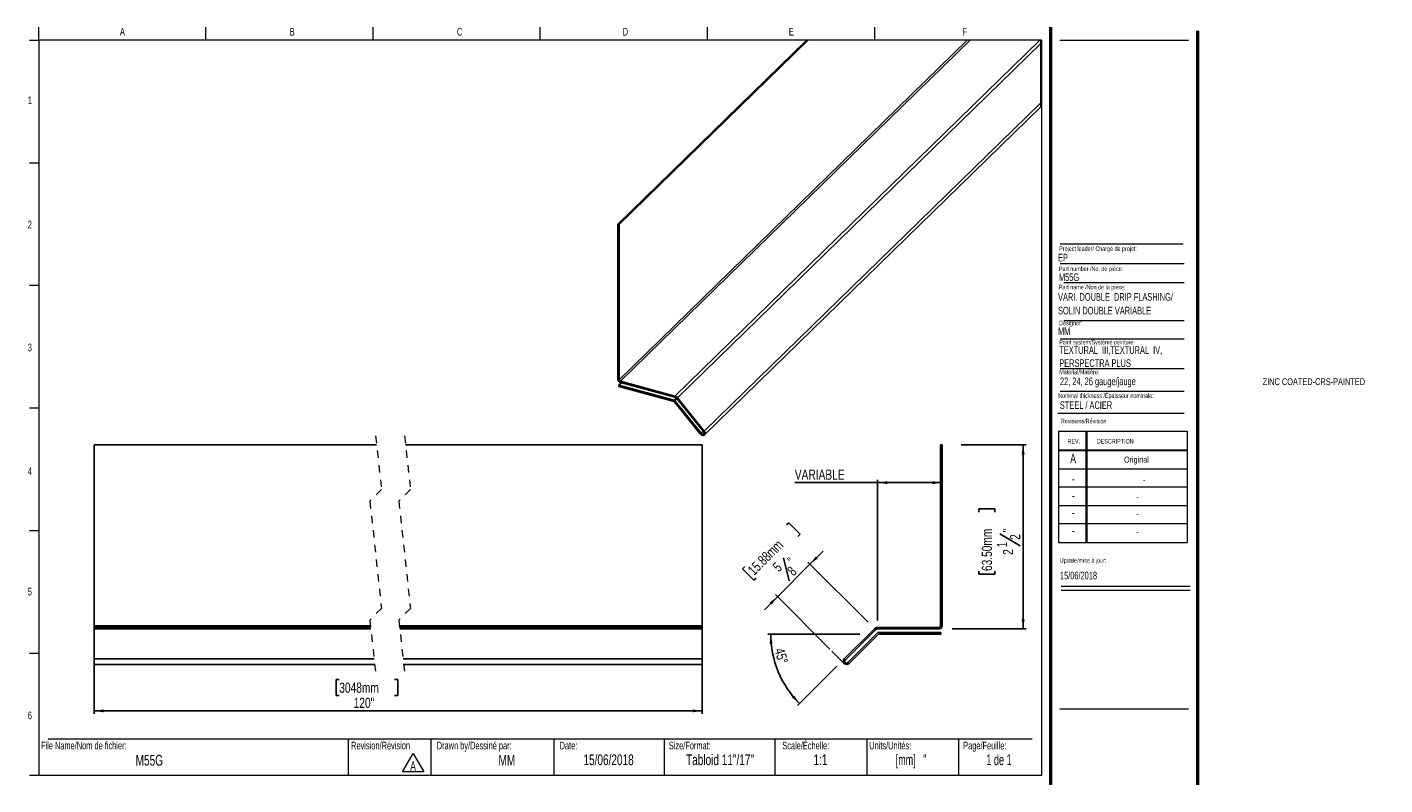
# Model space of a CAD drawing. Header units: inches. Extents: x 0.5 to 18.9, y 0.4 to 10.7.
import ezdxf

# ---------------------------------------------------------------- set-up
doc = ezdxf.new("R2010")
doc.units = ezdxf.units.IN
doc.header["$MEASUREMENT"] = 0
doc.linetypes.add('HIDDEN', pattern=[0.075, 0.05, -0.025])
doc.layers.add('FORMAT', color=7, linetype='Continuous')
doc.styles.add('SLDTEXTSTYLE0', font='TXT', dxfattribs={"width": 0.7})
doc.styles.add('SLDTEXTSTYLE1', font='TXT', dxfattribs={"width": 0.633333})
doc.styles.add('SLDTEXTSTYLE2', font='TXT', dxfattribs={"width": 0.625})
doc.styles.add('SLDTEXTSTYLE3', font='TXT', dxfattribs={"width": 0.75})
doc.dimstyles.new('SLDDIMSTYLE0', dxfattribs={"dimtxt": 0.137795, "dimasz": 0.13, "dimexe": 0, "dimexo": 0.0625, "dimgap": 0.034449, "dimtad": 1, "dimdec": 6, "dimrnd": 1e-09, "dimzin": 12, "dimdsep": 46, "dimlunit": 5, "dimtxsty": 'SLDTEXTSTYLE3', "dimsah": 1, "dimcen": 0.09, "dimadec": 0, "dimazin": 3, "dimtfac": 1, "dimtdec": 1, "dimtmove": 0, "dimatfit": 0, "dimfxl": 1, "dimfrac": 2, "dimtolj": 1, "dimtzin": 12, "dimarcsym": 0})
doc.dimstyles.new('SLDDIMSTYLE1', dxfattribs={"dimtxt": 0.137795, "dimasz": 0.13, "dimexe": 0, "dimexo": 0.0625, "dimgap": 0.034449, "dimtad": 1, "dimdec": 6, "dimrnd": 1e-09, "dimzin": 12, "dimdsep": 46, "dimlunit": 5, "dimtxsty": 'SLDTEXTSTYLE3', "dimsah": 1, "dimcen": 0.09, "dimadec": 0, "dimazin": 3, "dimtfac": 1, "dimtdec": 1, "dimtofl": 0, "dimtmove": 0, "dimatfit": 3, "dimfxl": 1, "dimfrac": 2, "dimtolj": 1, "dimtzin": 12, "dimarcsym": 0})
doc.dimstyles.new('SLDDIMSTYLE2', dxfattribs={"dimtxt": 0.137795, "dimasz": 0.13, "dimexe": 0, "dimexo": 0.0625, "dimgap": 0.034449, "dimtad": 1, "dimdec": 1, "dimrnd": 1e-09, "dimzin": 12, "dimdsep": 46, "dimlunit": 5, "dimtxsty": 'SLDTEXTSTYLE3', "dimsah": 1, "dimcen": 0.09, "dimadec": 0, "dimazin": 3, "dimtfac": 1, "dimtdec": 1, "dimtofl": 0, "dimtmove": 0, "dimatfit": 3, "dimfxl": 1, "dimfrac": 2, "dimtolj": 1, "dimtzin": 12, "dimarcsym": 0})
doc.dimstyles.new('SLDDIMSTYLE3', dxfattribs={"dimtxt": 0.137795, "dimasz": 0.13, "dimexe": 0, "dimexo": 0.0625, "dimgap": 0.034449, "dimtad": 1, "dimdec": 4, "dimzin": 12, "dimdsep": 46, "dimlunit": 5, "dimtxsty": 'SLDTEXTSTYLE3', "dimsah": 1, "dimcen": 0.09, "dimazin": 3, "dimtfac": 1, "dimtofl": 0, "dimtmove": 0, "dimatfit": 3, "dimfxl": 1, "dimfrac": 2, "dimtolj": 1, "dimtzin": 12, "dimarcsym": 0})

# ---------------------------------------------------------------- blocks, each defined once
blk = doc.blocks.new('SW_NOTE_0')
at = {"color": 0, "linetype": 'Continuous', "lineweight": 0}
for p, q in [((-0.097, 0.017), (0.049, 0.27)), ((0.049, 0.27), (0.195, 0.017)), ((0.195, 0.017), (-0.097, 0.017))]:
    blk.add_line(p, q, dxfattribs=at)
at = {"color": 0, "linetype": 'Continuous', "lineweight": 0, "insert": (0.049, 0.161), "char_height": 0.125, "attachment_point": 2, "style": 'SLDTEXTSTYLE0'}
blk.add_mtext('A', dxfattribs=at)
blk = doc.blocks.new('SW_NOTE_1')
at = {"layer": 'FORMAT', "color": 0, "char_height": 0.10417, "attachment_point": 1, "style": 'SLDTEXTSTYLE0'}
for s, insert in [('TEXTURAL  III,TEXTURAL  IV,', (0, 0.134)), ('PERSPECTRA PLUS', (0, -0.044))]:
    blk.add_mtext(s, dxfattribs=dict(at, insert=insert))
blk = doc.blocks.new('_D')
at = {"layer": 'FORMAT'}
for p, q in [((10.787, 3.926), (10.817, 3.956)), ((10.817, 3.956), (10.971, 3.801)), ((10.971, 3.801), (10.942, 3.771)), ((11.106, 3.392), (11.283, 3.569)), ((10.219, 3.359), (10.19, 3.329)), ((10.19, 3.329), (10.344, 3.174)), ((11.106, 3.392), (10.664, 2.95)), ((10.744, 3.478), (10.822, 3.166)), ((11.895, 2.603), (11.078, 3.42)), ((10.344, 3.174), (10.374, 3.204)), ((11.375, 2.239), (10.636, 2.978)), ((10.664, 2.95), (10.487, 2.773))]:
    blk.add_line(p, q, dxfattribs=at)
for points in [[(11.106, 3.392), (11.212, 3.47), (11.184, 3.498)], [(10.664, 2.95), (10.558, 2.872), (10.586, 2.844)]]:
    blk.add_solid(points, dxfattribs=at)
at = {"layer": 'FORMAT', "attachment_point": 1, "rotation": 45, "style": 'SLDTEXTSTYLE3'}
for s, insert, char_height in [('15.88mm', (10.248, 3.329), 0.1378), ('"', (10.787, 3.462), 0.138), ('5', (10.586, 3.375), 0.138), ('8', (10.784, 3.321), 0.138)]:
    blk.add_mtext(s, dxfattribs=dict(at, insert=insert, char_height=char_height))
blk = doc.blocks.new('_D_1')
at = {"layer": 'FORMAT'}
for p, q in [((13.159, 5.013), (14.042, 5.013)), ((14.003, 5.013), (14.003, 2.513)), ((13.399, 4.101), (13.399, 4.143)), ((13.399, 4.143), (13.618, 4.143)), ((13.618, 4.143), (13.618, 4.101)), ((13.687, 3.805), (13.962, 3.64)), ((13.399, 3.299), (13.399, 3.257)), ((13.399, 3.257), (13.618, 3.257)), ((13.618, 3.257), (13.618, 3.299)), ((13.037, 2.513), (14.042, 2.513))]:
    blk.add_line(p, q, dxfattribs=at)
for points in [[(14.003, 5.013), (13.983, 4.883), (14.023, 4.883)], [(14.003, 2.513), (14.023, 2.643), (13.983, 2.643)]]:
    blk.add_solid(points, dxfattribs=at)
at = {"layer": 'FORMAT', "attachment_point": 1, "rotation": 90, "style": 'SLDTEXTSTYLE3'}
for s, insert, char_height in [('63.50mm', (13.441, 3.299), 0.1378), ('"', (13.727, 3.824), 0.138), ('1', (13.647, 3.621), 0.138), ('2', (13.825, 3.723), 0.138), ('2', (13.729, 3.519), 0.138)]:
    blk.add_mtext(s, dxfattribs=dict(at, insert=insert, char_height=char_height))
blk = doc.blocks.new('_D_2')
at = {"layer": 'FORMAT'}
for p, q in [((12.025, 4.501), (10.9, 4.501)), ((12.025, 2.627), (12.025, 4.54)), ((12.9, 4.501), (12.025, 4.501))]:
    blk.add_line(p, q, dxfattribs=at)
for points in [[(12.025, 4.501), (12.155, 4.481), (12.155, 4.521)], [(12.9, 4.501), (12.77, 4.521), (12.77, 4.481)]]:
    blk.add_solid(points, dxfattribs=at)
at = {"layer": 'FORMAT', "insert": (10.9, 4.679), "char_height": 0.1378, "attachment_point": 1, "style": 'SLDTEXTSTYLE3'}
blk.add_mtext('VARIABLE', dxfattribs=at)
blk = doc.blocks.new('_D_3')
at = {"layer": 'FORMAT'}
for p, q in [((11.782, 2.443), (10.533, 2.443)), ((11.471, 2.004), (10.936, 1.469))]:
    blk.add_line(p, q, dxfattribs=at)
blk.add_arc((11.91, 2.443), 1.338, 180, 225, dxfattribs=at)
for points in [[(10.572, 2.443), (10.558, 2.312), (10.598, 2.314)], [(10.964, 1.497), (10.892, 1.606), (10.862, 1.579)]]:
    blk.add_solid(points, dxfattribs=at)
at = {"layer": 'FORMAT', "insert": (10.755, 2.265), "char_height": 0.1378, "attachment_point": 1, "rotation": 285.5724, "style": 'SLDTEXTSTYLE3'}
blk.add_mtext('45°', dxfattribs=at)
blk = doc.blocks.new('_D_4')
at = {"layer": 'FORMAT'}
for p, q in [((1.377, 2.462), (1.377, 1.359)), ((9.64, 2.462), (9.64, 1.359)), ((4.709, 1.823), (4.667, 1.823)), ((4.667, 1.823), (4.667, 1.605)), ((5.461, 1.823), (5.503, 1.823)), ((5.503, 1.823), (5.503, 1.605)), ((4.667, 1.605), (4.709, 1.605)), ((5.503, 1.605), (5.461, 1.605)), ((1.377, 1.398), (9.64, 1.398))]:
    blk.add_line(p, q, dxfattribs=at)
for points in [[(1.377, 1.398), (1.507, 1.378), (1.507, 1.418)], [(9.64, 1.398), (9.51, 1.418), (9.51, 1.378)]]:
    blk.add_solid(points, dxfattribs=at)
at = {"layer": 'FORMAT', "char_height": 0.1378, "attachment_point": 1, "style": 'SLDTEXTSTYLE3'}
for s, insert in [('3048mm', (4.709, 1.782)), ('120"', (4.904, 1.576))]:
    blk.add_mtext(s, dxfattribs=dict(at, insert=insert))

msp = doc.modelspace()

# ---------------------------------------------------------------- linework, layer by layer
at = {"color": 7, "linetype": 'Continuous', "lineweight": 18}
for p, q in [((0.6262516, 10.5170732), (0.6262516, 10.6939449)), ((2.8970849, 10.5170732), (2.8970849, 10.6939449)), ((5.1679183, 10.5170732), (5.1679183, 10.6939449)), ((7.4387516, 10.5170732), (7.4387516, 10.6939449)), ((9.7095849, 10.6939449), (9.7095849, 10.5170732)), ((11.9804183, 10.6939449), (11.9804183, 10.5170732)), ((0.5012516, 10.5170732), (0.6262516, 10.5170732)), ((14.2512516, 10.5170732), (0.6262516, 10.5170732)), ((0.6262516, 10.5170732), (0.6262516, 0.5170732)), ((14.2512516, 10.5170732), (14.2512516, 0.5170732)), ((14.5012516, 10.5170732), (16.2512516, 10.5170732)), ((0.5012516, 8.8504065), (0.6262516, 8.8504065)), ((14.5052809, 7.4796461), (16.192868, 7.4796461)), ((14.5578273, 7.2228331), (16.192868, 7.2228331)), ((0.5012516, 7.1837398), (0.6262516, 7.1837398)), ((14.5578273, 6.7072972), (16.192868, 6.7072972)), ((14.5052809, 6.4574028), (16.192868, 6.4574028)), ((14.5052809, 6.0531641), (16.192868, 6.0531641)), ((14.5052809, 5.7453132), (16.192868, 5.7453132)), ((0.5012516, 5.5170732), (0.6262516, 5.5170732)), ((14.4754278, 5.446808), (16.192868, 5.446808)), ((14.4811999, 5.1987495), (16.2311999, 5.1987495)), ((14.4811999, 5.1987495), (14.4811999, 3.6887495)), ((14.8561999, 5.1987495), (14.8561999, 3.6887495)), ((14.8661999, 5.1987495), (14.8661999, 3.6887495)), ((16.2311999, 5.1987495), (16.2311999, 3.6887495)), ((14.4811999, 4.9487495), (16.2311999, 4.9487495)), ((14.4811999, 4.9387495), (16.2311999, 4.9387495)), ((14.4811999, 4.6887495), (16.2311999, 4.6887495)), ((16.2311999, 4.4387495), (14.4811999, 4.4387495)), ((14.4811999, 4.1887495), (16.2311999, 4.1887495)), ((16.2311999, 3.9387495), (14.4811999, 3.9387495)), ((0.5012516, 3.8504065), (0.6262516, 3.8504065)), ((14.4811999, 3.6887495), (16.2311999, 3.6887495)), ((14.5215385, 3.094666), (16.2715385, 3.094666)), ((14.5215385, 3.0386495), (16.2715385, 3.0386495)), ((0.5012516, 2.1837398), (0.6262516, 2.1837398)), ((0.7512516, 1.0170732), (14.1262516, 1.0170732)), ((4.8316802, 1.0170732), (4.8316802, 0.5170732)), ((5.9539324, 1.0170732), (5.9539324, 0.5170732)), ((7.6262516, 1.0170732), (7.6262516, 0.5170732)), ((9.1262516, 1.0170732), (9.1262516, 0.5170732)), ((10.6262516, 1.0170732), (10.6262516, 0.5170732)), ((11.8762516, 1.0170732), (11.8762516, 0.5170732)), ((13.1262516, 1.0170732), (13.1262516, 0.5170732)), ((0.6262516, 0.5170732), (0.5012516, 0.5170732)), ((14.2512516, 0.5170732), (0.6262516, 0.5170732))]:
    msp.add_line(p, q, dxfattribs=at)
at = {"color": 7, "linetype": 'Continuous', "lineweight": 50}
for p, q in [((14.3762516, 10.6939449), (14.3762516, 0.3920732)), ((16.3762516, 0.3920732), (16.3762516, 10.6420732))]:
    msp.add_line(p, q, dxfattribs=at)
at = {"color": 7, "linetype": 'Continuous', "lineweight": 25}
for p, q in [((8.495836, 8.0142523), (11.0601217, 10.5170725)), ((8.513525, 5.9002727), (13.243705, 10.5170725)), ((8.513525, 8.0094464), (11.0827339, 10.5170725)), ((8.5306555, 5.8790145), (13.2826147, 10.5170725)), ((9.2697015, 5.6781586), (14.2274492, 10.5170725)), ((9.3072242, 5.652897), (14.2423081, 10.4696915)), ((9.6699443, 5.202774), (14.2423081, 9.6655404)), ((9.6732343, 5.1509438), (14.2423081, 9.6104999)), ((8.495836, 8.0142523), (8.495836, 5.905081)), ((8.495836, 8.0142523), (8.513525, 8.0094464)), ((8.513525, 8.0094464), (8.513525, 5.9002727)), ((8.5084797, 5.8250394), (8.5428252, 5.8585635)), ((8.5084797, 5.8078972), (8.5084797, 5.8250394)), ((9.2587121, 5.6211423), (8.5084797, 5.8250394)), ((9.2587121, 5.6040001), (8.5084797, 5.8078972)), ((8.5306555, 5.8790145), (9.2697015, 5.6781586)), ((8.5306555, 5.8618723), (9.2697015, 5.661014)), ((9.6136601, 5.1635218), (9.2587121, 5.6040001)), ((9.6261677, 5.1722442), (9.2712197, 5.6127225)), ((9.2947166, 5.6441722), (9.6574367, 5.1940515)), ((9.3072242, 5.652897), (9.6699443, 5.202774)), ((1.3772758, 5.0128598), (5.2168006, 5.0128598)), ((1.3772758, 5.0128598), (1.3772758, 2.5522298)), ((5.6105043, 5.0128598), (9.6397831, 5.0128598)), ((9.6397831, 5.0128598), (9.6397831, 2.5522298)), ((12.9001917, 5.0128598), (12.8801917, 5.0128598)), ((12.8801917, 5.0128598), (12.8801917, 2.5522298)), ((12.9001917, 5.0128598), (12.9001917, 2.5522298)), ((1.3772758, 2.5522298), (5.1333165, 2.5522298)), ((1.3772758, 2.5522298), (1.3772758, 2.5328598)), ((1.3772758, 2.5328598), (5.135405, 2.5328598)), ((1.3772758, 2.5328598), (1.3772758, 2.5152861)), ((1.3772758, 2.5152861), (5.1373011, 2.5152861)), ((1.3772758, 2.5152861), (1.3772758, 2.1051642)), ((5.5270155, 2.5522298), (9.6397831, 2.5522298)), ((5.529104, 2.5328598), (9.6397831, 2.5328598)), ((5.5310001, 2.5152861), (9.6397831, 2.5152861)), ((9.6397831, 2.5522298), (9.6397831, 2.5328598)), ((9.6397831, 2.5328598), (9.6397831, 2.5152861)), ((9.6397831, 2.5152861), (9.6397831, 2.1051642)), ((11.9827652, 2.5152861), (11.5726433, 2.1051642)), ((11.9969074, 2.501144), (11.5867854, 2.0910221)), ((11.6221408, 2.0556667), (12.0234759, 2.4570019)), ((11.636283, 2.0415246), (12.0376181, 2.4428597)), ((12.8608216, 2.5328597), (12.0251917, 2.5328597)), ((12.8608216, 2.5128597), (12.0251917, 2.5128597)), ((12.0376181, 2.4628597), (12.8858959, 2.4628597)), ((12.0376181, 2.4428597), (12.8858959, 2.4428597)), ((12.8858959, 2.4428597), (12.8858959, 2.4628597)), ((1.3772758, 2.1051642), (1.3772758, 2.0283444)), ((1.3772758, 2.1051642), (5.1815447, 2.1051642)), ((5.5752437, 2.1051642), (9.6397831, 2.1051642)), ((9.6397831, 2.1051642), (9.6397831, 2.0283444)), ((1.3772758, 2.0283444), (5.189833, 2.0283444)), ((5.583532, 2.0283444), (9.6397831, 2.0283444))]:
    msp.add_line(p, q, dxfattribs=at)
at = {"color": 8, "linetype": 'Continuous', "lineweight": 25}
for p, q in [((9.2587121, 5.6211423), (9.2887397, 5.6504518)), ((9.2712197, 5.6127225), (9.2985581, 5.6394062)), ((9.6261677, 5.1722442), (9.6535061, 5.1989278))]:
    msp.add_line(p, q, dxfattribs=at)
at = {"color": 7, "linetype": 'HIDDEN', "lineweight": 18}
for p, q in [((5.2033166, 5.1378597), (5.2820568, 4.4079711)), ((5.5970174, 5.1378597), (5.6757576, 4.4079711)), ((5.2820568, 4.4079711), (5.1245765, 4.2504908)), ((5.1245765, 4.2504908), (5.2820568, 2.7907134)), ((5.6757576, 4.4079711), (5.5182773, 4.2504908)), ((5.5182773, 4.2504908), (5.6757576, 2.7907134)), ((5.2820568, 2.7907134), (5.1245765, 2.6332331)), ((5.6757576, 2.7907134), (5.5182773, 2.6332331)), ((5.1245765, 2.6332331), (5.2033166, 1.9033444)), ((5.5182773, 2.6332331), (5.5970174, 1.9033444))]:
    msp.add_line(p, q, dxfattribs=at)
at = {"color": 7, "linetype": 'Continuous', "lineweight": 18, "flags": 128}
msp.add_lwpolyline([(14.2423081, 9.6104999), (14.2423081, 9.6655404), (14.2423081, 10.4696915), (14.2423081, 10.5170725), (14.2274492, 10.5170725), (13.2826147, 10.5170725), (13.243705, 10.5170725), (11.0827339, 10.5170725), (11.0601217, 10.5170725)], dxfattribs=at)
at = {"color": 7, "linetype": 'Continuous', "lineweight": 25, "flags": 128}
for points in [[(9.6699443, 5.202774), (9.6785705, 5.1879151), (9.6816001, 5.172331), (9.6785705, 5.158392), (9.6699443, 5.148224), (9.6570331, 5.1433712), (9.641801, 5.144575), (9.6265714, 5.1516501), (9.6136601, 5.1635218)], [(9.6574367, 5.1940515), (9.6622285, 5.1857961), (9.6639111, 5.1771393), (9.6622285, 5.1693954), (9.6574367, 5.1637447), (9.650263, 5.1610507), (9.641801, 5.1617172), (9.6333414, 5.1656478), (9.6261677, 5.1722442)]]:
    msp.add_lwpolyline(points, dxfattribs=at)
at = {"color": 7, "linetype": 'Continuous', "lineweight": 25}
for centre, radius, start, end in [((8.5435611, 5.907906), 0.0478086, 183.38765068, 254.33911958), ((8.5370048, 5.9016621), 0.0235208, 183.38656776, 254.33914372), ((9.2517868, 5.5973547), 0.0247752, 38.33744999, 73.76797819), ((9.2489176, 5.6067886), 0.0743347, 38.33670321, 73.76379348), ((9.25586, 5.6134569), 0.0495304, 38.32557359, 73.77245746), ((12.0251917, 2.4728597), 0.06, 90, 135), ((12.0251917, 2.4728597), 0.04, 90, 135), ((12.0376181, 2.4428597), 0.02, 90, 135), ((12.8608216, 2.5522298), 0.0393701, 270, 0), ((12.8608216, 2.5522298), 0.0193701, 270, 0), ((11.6044631, 2.0733444), 0.045, 135, 315), ((11.6044631, 2.0733444), 0.025, 135, 315)]:
    msp.add_arc(centre, radius, start, end, dxfattribs=at)
at = {"layer": 'FORMAT', "color": 250, "lineweight": 18, "true_color": 0x454545}
msp.add_line((14.5052809, 7.7477891), (16.1756542, 7.7477891), dxfattribs=at)
at = {"layer": 'FORMAT', "lineweight": 18}
for p, q in [((11.5726433, 2.0415246), (11.4030672, 2.2111008)), ((14.5012516, 1.4265536), (16.2512516, 1.4265536))]:
    msp.add_line(p, q, dxfattribs=at)

# ---------------------------------------------------------------- block references
at = {"color": 7, "linetype": 'Continuous', "lineweight": 0}
msp.add_blockref('SW_NOTE_0', (5.6629239, 0.5500403), dxfattribs=at)
at = {"layer": 'FORMAT'}
msp.add_blockref('SW_NOTE_1', (14.4936793, 6.2219515), dxfattribs=at)

# ---------------------------------------------------------------- texts
at = {"color": 7, "linetype": 'Continuous', "lineweight": 0}
for s, insert, char_height, attachment_point, style in [('A', (1.7614258, 10.6839024), 0.1041667, 2, 'SLDTEXTSTYLE0'), ('B', (4.0695891, 10.6839024), 0.1041667, 2, 'SLDTEXTSTYLE0'), ('C', (6.3441318, 10.6839024), 0.1041667, 2, 'SLDTEXTSTYLE0'), ('D', (8.5974733, 10.6839024), 0.1041667, 2, 'SLDTEXTSTYLE0'), ('E', (10.8526565, 10.6839024), 0.1041667, 2, 'SLDTEXTSTYLE0'), ('F', (13.2074254, 10.6839024), 0.1041667, 2, 'SLDTEXTSTYLE0'), ('1', (0.5037246, 9.7518248), 0.1041667, 2, 'SLDTEXTSTYLE0'), ('2', (0.5037246, 8.0618626), 0.1041667, 2, 'SLDTEXTSTYLE0'), ('EP', (14.4770103, 7.6126145), 0.10416667, 1, 'SLDTEXTSTYLE0'), ('Project leader/ Chargé de projet:', (14.4927736, 7.7128037), 0.0625, 1, 'SLDTEXTSTYLE0'), ('Part number /No. de pièce:', (14.4892638, 7.4395042), 0.0625, 1, 'SLDTEXTSTYLE0'), ('M55G', (14.4892638, 7.3462932), 0.10416667, 1, 'SLDTEXTSTYLE0'), ('Designer:', (14.4927736, 6.7027068), 0.0625, 1, 'SLDTEXTSTYLE0'), ('MM', (14.4770103, 6.6115619), 0.10416667, 1, 'SLDTEXTSTYLE0'), ('3', (0.5037246, 6.3910002), 0.1041667, 2, 'SLDTEXTSTYLE0'), ('Paint system/Système peinture:', (14.4936793, 6.4423393), 0.0625, 1, 'SLDTEXTSTYLE0'), ('ZINC COATED-CRS-PAINTED', (17.2579034, 5.920721), 0.09375, 1, 'SLDTEXTSTYLE0'), ('Nominal thickness /Épaisseur nominale:', (14.4802784, 5.7152135), 0.0625, 1, 'SLDTEXTSTYLE0'), ('STEEL / ACIER', (14.5019361, 5.6065758), 0.104166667, 1, 'SLDTEXTSTYLE0'), ('Revisions/Révision', (14.5156012, 5.3694188), 0.0625, 1, 'SLDTEXTSTYLE0'), ('REV.', (14.6062312, 5.0951297), 0.0625, 1, 'SLDTEXTSTYLE0'), ('DESCRIPTION', (15.0041424, 5.0951297), 0.0625, 1, 'SLDTEXTSTYLE0'), ('A', (14.6820414, 4.8942809), 0.125, 2, 'SLDTEXTSTYLE0'), ('Original', (15.5419694, 4.8554617), 0.08333333, 2, 'SLDTEXTSTYLE0'), ('4', (0.5037246, 4.7085424), 0.1041667, 2, 'SLDTEXTSTYLE0'), ('-', (14.6833579, 4.6174037), 0.125, 2, 'SLDTEXTSTYLE0'), ('-', (15.6471739, 4.5785845), 0.0833333, 2, 'SLDTEXTSTYLE0'), ('-', (14.6833579, 4.3881653), 0.125, 2, 'SLDTEXTSTYLE0'), ('-', (15.5556728, 4.3493461), 0.0833333, 2, 'SLDTEXTSTYLE0'), ('-', (14.6833579, 4.1569001), 0.125, 2, 'SLDTEXTSTYLE0'), ('-', (15.5556728, 4.118081), 0.0833333, 2, 'SLDTEXTSTYLE0'), ('-', (14.6833579, 3.9142956), 0.125, 2, 'SLDTEXTSTYLE0'), ('-', (15.5556728, 3.8754764), 0.0833333, 2, 'SLDTEXTSTYLE0'), ('Update/mise à jour:', (14.5009021, 3.4746831), 0.0625, 1, 'SLDTEXTSTYLE0'), ('15/06/2018', (14.5029298, 3.2903145), 0.10416667, 1, 'SLDTEXTSTYLE0'), ('5', (0.5037246, 3.0715769), 0.1041667, 2, 'SLDTEXTSTYLE0'), ('6', (0.5037246, 1.3878409), 0.1041667, 2, 'SLDTEXTSTYLE0'), ('File Name/Nom de fichier:', (0.6549319, 0.9786785), 0.104166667, 1, 'SLDTEXTSTYLE0'), ('Revision/Révision', (4.8700984, 0.9786785), 0.104166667, 1, 'SLDTEXTSTYLE0'), ('Drawn by/Dessiné par:', (6.0332993, 0.9786785), 0.104166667, 1, 'SLDTEXTSTYLE0'), ('Date:', (7.7035091, 0.9786785), 0.10416667, 1, 'SLDTEXTSTYLE0'), ('Size/Format:', (9.1875093, 0.9786785), 0.104166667, 1, 'SLDTEXTSTYLE0'), ('Scale/Échelle:', (10.7293877, 0.9786785), 0.104166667, 1, 'SLDTEXTSTYLE0'), ('Units/Unités:', (11.9111167, 0.9786785), 0.104166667, 1, 'SLDTEXTSTYLE0'), ('Page/Feuille:', (13.1879976, 0.9786785), 0.104166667, 1, 'SLDTEXTSTYLE0'), ('M55G', (2.1277234, 0.7993968), 0.14583333, 2, 'SLDTEXTSTYLE0'), ('MM', (6.9863934, 0.7993968), 0.14583333, 2, 'SLDTEXTSTYLE0'), ('15/06/2018', (8.3687858, 0.805962), 0.14583333, 2, 'SLDTEXTSTYLE0'), ('Tabloid 11"/17"', (9.8831067, 0.805962), 0.145833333, 2, 'SLDTEXTSTYLE0'), ('1:1', (11.2474421, 0.805962), 0.14583333, 2, 'SLDTEXTSTYLE0'), ('[mm]   "', (12.4789981, 0.805962), 0.14583333, 2, 'SLDTEXTSTYLE2'), ('1 de 1', (13.6742198, 0.805962), 0.14583333, 2, 'SLDTEXTSTYLE1')]:
    msp.add_mtext(s, dxfattribs=dict(at, insert=insert, char_height=char_height, attachment_point=attachment_point, style=style))
at = {"layer": 'FORMAT', "attachment_point": 1, "style": 'SLDTEXTSTYLE0'}
for s, insert, char_height in [('Part name /Non de la pièce:', (14.4892638, 7.1904184), 0.0625), ('VARI. DOUBLE  DRIP FLASHING/', (14.4770103, 7.0784856), 0.104166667), ('SOLIN DOUBLE VARIABLE', (14.4770103, 6.8922265), 0.104166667), ('Material/Matière:', (14.4936793, 6.0368173), 0.0625), ('22, 24, 26 gauge/jauge', (14.503118, 5.9304258), 0.104166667)]:
    msp.add_mtext(s, dxfattribs=dict(at, insert=insert, char_height=char_height))

# ---------------------------------------------------------------- dimensions: what is measured, and where the dimension line sits
at = {"layer": 'FORMAT'}
dim = msp.add_linear_dim(base=(12.0251917, 4.5009406), p1=(12.9001917, 5.0128597), p2=(12.0251917, 2.5128597), text='VARIABLE', dimstyle='SLDDIMSTYLE2', dxfattribs=at)
dim.commit()
dim.dimension.update_dxf_attribs({"geometry": '_D_2', "text_midpoint": (11.3213972, 4.5009406), "dimtype": 160})
for base, p1, p2, angle, dimstyle, picture, middle in [((14.0025539, 2.5128597), (12.9001917, 5.0128597), (12.8608216, 2.5128597), 90, 'SLDDIMSTYLE1', '_D_1', (14.0025539, 3.7001546)), ((10.6639067, 2.9502613), (12.0251917, 2.4728597), (11.4030672, 2.2111008), 45, 'SLDDIMSTYLE0', '_D', (10.9295419, 3.2158965))]:
    dim = msp.add_linear_dim(base=base, p1=p1, p2=p2, angle=angle, dimstyle=dimstyle, dxfattribs=at)
    dim.commit()
    dim.dimension.update_dxf_attribs({"geometry": picture, "text_midpoint": middle, "dimtype": 160})
dim = msp.add_linear_dim(base=(9.639781, 1.3984232), p1=(1.3772778, 2.501144), p2=(9.639781, 2.501144), angle=0, text='120"', dimstyle='SLDDIMSTYLE2', dxfattribs=at)
dim.commit()
dim.dimension.update_dxf_attribs({"geometry": '_D_4', "text_midpoint": (5.0847649, 1.3984232), "dimtype": 160})
dim = msp.add_angular_dim_2l(base=(10.6740417, 1.9307687), line1=((11.9827653, 2.5152861), (11.5726433, 2.1051642)), line2=((12.0376181, 2.4428597), (12.8858959, 2.4428597)), dimstyle='SLDDIMSTYLE3', dxfattribs=at)
dim.commit()
dim.dimension.update_dxf_attribs({"geometry": '_D_3', "text_midpoint": (10.6213016, 2.0836232), "dimtype": 162})

doc.saveas('drawing.dxf')
